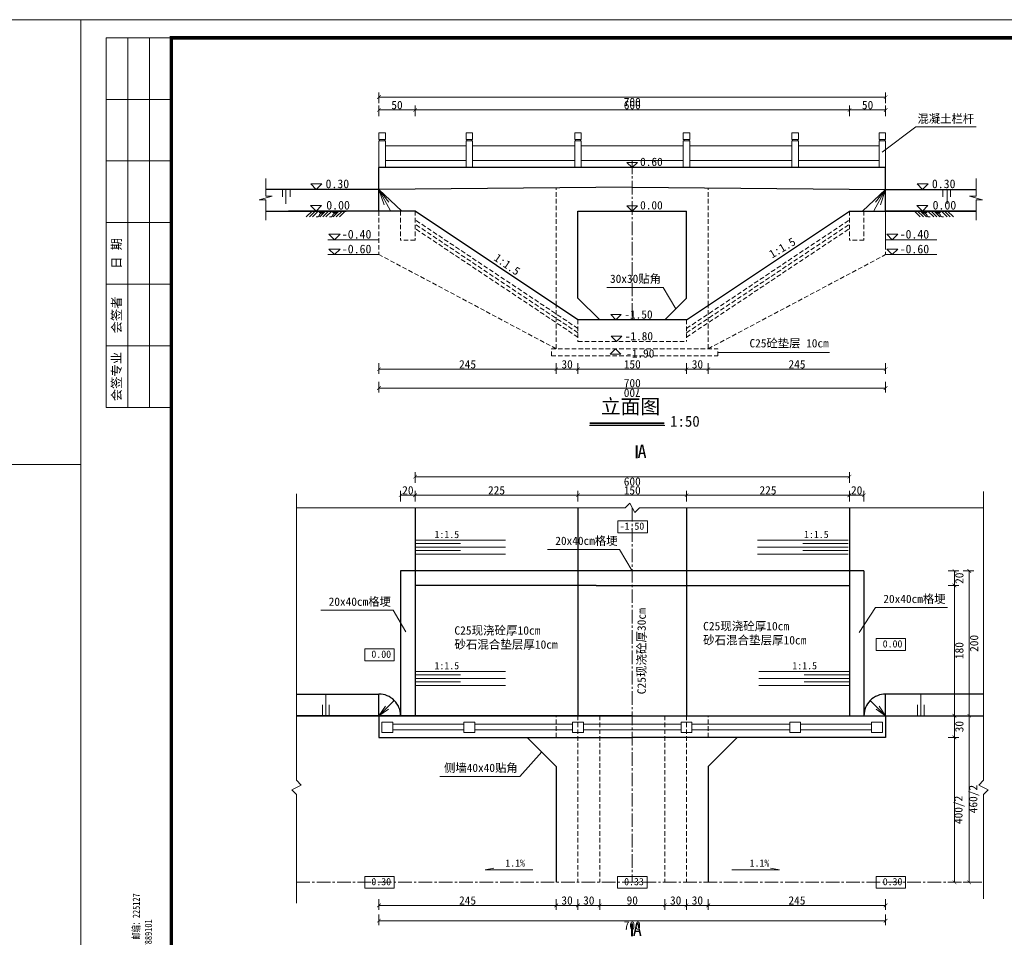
# Model space of a CAD drawing. Extents: x -27255 to 1448651, y 31034 to 8081248.
# Tile 40 of 198: x 583818 to 584090, y 3857818 to 3858072. Entities that reach past the tile are written whole.
import ezdxf

# ---------------------------------------------------------------- set-up
doc = ezdxf.new("R2010")
doc.units = 0
doc.linetypes.add('CENTER2', pattern=[1.125, 0.75, -0.125, 0.125, -0.125])
doc.linetypes.add('HIDDEN', pattern=[0.375, 0.25, -0.125])
doc.layers.get('0').update_dxf_attribs({"linetype": 'CONTINUOUS'})
for name, color, linetype, lineweight in [('0.09折线', 6, 'CONTINUOUS', 9), ('0.09标注线', 3, 'CONTINUOUS', 9), ('0.13填充', 8, 'CONTINUOUS', 9), ('0.13文字', 3, 'CONTINUOUS', 13), ('0.15红线', 1, 'CONTINUOUS', 15), ('中心线', 1, 'CENTER2', 20), ('中粗线', 7, 'CONTINUOUS', 25), ('图框', 7, 'CONTINUOUS', 20), ('文字', 7, 'CONTINUOUS', 15), ('细实线', 3, 'CONTINUOUS', 20), ('虚线', 251, 'HIDDEN', 15), ('配筋1', 1, 'CONTINUOUS', 50)]:
    doc.layers.add(name, color=color, linetype=linetype, lineweight=lineweight)
doc.styles.add('-仿宋_GB2312', font='FangSong_GB2312.ttf')
doc.styles.add('仿宋', font='FangSong_GB2312.ttf', dxfattribs={"width": 0.7})
doc.styles.add('宋体', font='FangSong_GB2312.ttf')
doc.dimstyles.new('zzzz STANDARD', dxfattribs={"dimtxt": 2.3, "dimasz": 1, "dimexe": 1.25, "dimexo": 1.5, "dimgap": 0.2, "dimtad": 1, "dimdec": 0, "dimlfac": 10, "dimzin": 0, "dimdsep": 46, "dimtxsty": '-仿宋_GB2312', "dimblk": 'ARCHTICK', "dimcen": 0.09, "dimadec": 0, "dimazin": 0, "dimtfac": 1, "dimtdec": 0, "dimtix": 1, "dimtmove": 2, "dimatfit": 3, "dimfxl": 1.7, "dimfxlon": 1, "dimtolj": 1, "dimtzin": 0, "dimlwd": 9, "dimlwe": 9, "dimarcsym": 0})

# ---------------------------------------------------------------- blocks, each defined once
blk = doc.blocks.new('d4trtg')
at = {"lineweight": 0}
for p, q in [((653868.4, 3899605.3), (653868.4, 3902577.3)), ((653868.4, 3902577.3), (658071.2, 3902577.3))]:
    blk.add_line(p, q, dxfattribs=at)
for p, q in [((654118.6, 3902527.3), (653938.4, 3902527.3)), ((653938.4, 3902527.3), (653938.4, 3901506.6)), ((653998.5, 3902527.3), (653998.5, 3901506.6)), ((654058.5, 3902527.3), (654058.5, 3901506.6)), ((654118.6, 3902357.2), (653938.4, 3902357.2)), ((654118.6, 3902187.1), (653938.4, 3902187.1)), ((654118.6, 3902017), (653938.4, 3902017)), ((654118.6, 3901846.8), (653938.4, 3901846.8)), ((654118.6, 3901676.7), (653938.4, 3901676.7)), ((654118.6, 3901506.6), (653938.4, 3901506.6))]:
    blk.add_line(p, q)
at = {"lineweight": 0, "const_width": 10}
blk.add_lwpolyline([(654118.6, 3902527.3), (658021.2, 3902527.3), (658021.2, 3899655.4), (654118.6, 3899655.4)], close=True, dxfattribs=at)
at = {"rotation": 90}
for s, insert, char_height, attachment_point, style in [('日 期', (653968.5, 3901931.9), 25.02, 5, '宋体'), ('会签者', (653968.5, 3901761.8), 25.02, 5, '宋体'), ('会签专业', (653968.5, 3901591.7), 25.02, 5, '宋体'), ('江苏省水利勘测设计研究院有限公司\\P地址：扬州市吉安路209号吉安大厦1号楼  邮编：225127\\P电话：0514-87860116  传真：0514-87889101\\P声明：未经授权，不得翻印、传播或它用。', (654101.5, 3899654.5), 20.014, 7, '仿宋')]:
    blk.add_mtext(s, dxfattribs=dict(at, insert=insert, char_height=char_height, attachment_point=attachment_point, style=style))
blk = doc.blocks.new('_ARCHTICK')
at = {"color": 0, "linetype": 'ByBlock', "const_width": 0.15}
blk.add_lwpolyline([(-0.5, -0.5), (0.5, 0.5)], dxfattribs=at)

msp = doc.modelspace()

# ---------------------------------------------------------------- hatches: boundary and pattern name
at = {"layer": '0.13填充'}
h = msp.add_hatch(color=7, dxfattribs=at)
edge = h.paths.add_edge_path()
edge.add_ellipse((583901.40631, 3858019.07675), major_axis=(0, -0.87682), ratio=0.964264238, start_angle=280.8772955, end_angle=439.1227045)
edge.add_line((583902.2366, 3858018.91129), (583900.57601, 3858018.91129))
h = msp.add_hatch(color=7, dxfattribs=at)
edge = h.paths.add_edge_path()
edge.add_ellipse((583905.12527, 3858019.07675), major_axis=(0, -0.87682), ratio=0.964264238, start_angle=280.8772955, end_angle=439.1227045)
edge.add_line((583905.95556, 3858018.91129), (583904.29497, 3858018.91129))
h = msp.add_hatch(color=7, dxfattribs=at)
edge = h.paths.add_edge_path()
edge.add_ellipse((584068.1797, 3858019.07675), major_axis=(0, -0.87682), ratio=0.964264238, start_angle=-79.1227045, end_angle=79.1227045, ccw=False)
edge.add_line((584067.34941, 3858018.91129), (584069.01, 3858018.91129))
h = msp.add_hatch(color=7, dxfattribs=at)
edge = h.paths.add_edge_path()
edge.add_ellipse((584071.89866, 3858019.07675), major_axis=(0, -0.87682), ratio=0.964264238, start_angle=-79.1227045, end_angle=79.1227045, ccw=False)
edge.add_line((584071.06837, 3858018.91129), (584072.72896, 3858018.91129))

# ---------------------------------------------------------------- linework, layer by layer
at = {"layer": '0.09折线', "color": 7}
for p, q in [((583917.33216, 3858038.71025), (583917.33216, 3858040.51025)), ((583917.33216, 3858038.71025), (583917.33216, 3858040.51025)), ((583917.33216, 3858038.71025), (583917.33216, 3858040.51025)), ((583917.33216, 3858038.71025), (583917.33216, 3858040.51025)), ((583919.13216, 3858040.51025), (583917.33216, 3858040.51025)), ((583917.33216, 3858038.71025), (583917.33216, 3858040.51025)), ((583919.13216, 3858040.51025), (583917.33216, 3858040.51025)), ((583917.33216, 3858038.71025), (583917.33216, 3858040.51025)), ((583919.13216, 3858040.51025), (583917.33216, 3858040.51025)), ((583919.13216, 3858038.71025), (583917.33216, 3858038.71025)), ((583919.13216, 3858038.71025), (583917.33216, 3858038.71025)), ((583919.13216, 3858038.71025), (583917.33216, 3858038.71025)), ((583917.53216, 3858038.31025), (583917.53216, 3858038.71025)), ((583917.53216, 3858038.31025), (583917.53216, 3858038.71025)), ((583917.53216, 3858038.31025), (583917.53216, 3858038.71025)), ((583918.93216, 3858038.31025), (583918.93216, 3858038.71025)), ((583918.93216, 3858038.31025), (583918.93216, 3858038.71025)), ((583918.93216, 3858038.31025), (583918.93216, 3858038.71025)), ((583919.13216, 3858038.71025), (583919.13216, 3858040.51025)), ((583919.13216, 3858038.71025), (583919.13216, 3858040.51025)), ((583919.13216, 3858038.71025), (583919.13216, 3858040.51025)), ((583941.43216, 3858038.71025), (583941.43216, 3858040.51025)), ((583941.43216, 3858038.71025), (583941.43216, 3858040.51025)), ((583941.43216, 3858038.71025), (583941.43216, 3858040.51025)), ((583941.43216, 3858038.71025), (583941.43216, 3858040.51025)), ((583943.23216, 3858040.51025), (583941.43216, 3858040.51025)), ((583941.43216, 3858038.71025), (583941.43216, 3858040.51025)), ((583943.23216, 3858040.51025), (583941.43216, 3858040.51025)), ((583941.43216, 3858038.71025), (583941.43216, 3858040.51025)), ((583943.23216, 3858040.51025), (583941.43216, 3858040.51025)), ((583943.23216, 3858038.71025), (583941.43216, 3858038.71025)), ((583943.23216, 3858038.71025), (583941.43216, 3858038.71025)), ((583943.23216, 3858038.71025), (583941.43216, 3858038.71025)), ((583941.63216, 3858038.31025), (583941.63216, 3858038.71025)), ((583941.63216, 3858038.31025), (583941.63216, 3858038.71025)), ((583941.63216, 3858038.31025), (583941.63216, 3858038.71025)), ((583943.03216, 3858038.31025), (583943.03216, 3858038.71025)), ((583943.03216, 3858038.31025), (583943.03216, 3858038.71025)), ((583943.03216, 3858038.31025), (583943.03216, 3858038.71025)), ((583943.23216, 3858038.71025), (583943.23216, 3858040.51025)), ((583943.23216, 3858038.71025), (583943.23216, 3858040.51025)), ((583943.23216, 3858038.71025), (583943.23216, 3858040.51025)), ((583971.43216, 3858038.71025), (583971.43216, 3858040.51025)), ((583971.43216, 3858038.71025), (583971.43216, 3858040.51025)), ((583971.43216, 3858038.71025), (583971.43216, 3858040.51025)), ((583971.43216, 3858038.71025), (583971.43216, 3858040.51025)), ((583973.23216, 3858040.51025), (583971.43216, 3858040.51025)), ((583971.43216, 3858038.71025), (583971.43216, 3858040.51025)), ((583973.23216, 3858040.51025), (583971.43216, 3858040.51025)), ((583971.43216, 3858038.71025), (583971.43216, 3858040.51025)), ((583973.23216, 3858040.51025), (583971.43216, 3858040.51025)), ((583973.23216, 3858038.71025), (583971.43216, 3858038.71025)), ((583973.23216, 3858038.71025), (583971.43216, 3858038.71025)), ((583973.23216, 3858038.71025), (583971.43216, 3858038.71025)), ((583971.63216, 3858038.31025), (583971.63216, 3858038.71025)), ((583971.63216, 3858038.31025), (583971.63216, 3858038.71025)), ((583971.63216, 3858038.31025), (583971.63216, 3858038.71025)), ((583973.03216, 3858038.31025), (583973.03216, 3858038.71025)), ((583973.03216, 3858038.31025), (583973.03216, 3858038.71025)), ((583973.03216, 3858038.31025), (583973.03216, 3858038.71025)), ((583973.23216, 3858038.71025), (583973.23216, 3858040.51025)), ((583973.23216, 3858038.71025), (583973.23216, 3858040.51025)), ((583973.23216, 3858038.71025), (583973.23216, 3858040.51025)), ((584001.43216, 3858038.71025), (584001.43216, 3858040.51025)), ((584001.43216, 3858038.71025), (584001.43216, 3858040.51025)), ((584001.43216, 3858038.71025), (584001.43216, 3858040.51025)), ((584001.43216, 3858038.71025), (584001.43216, 3858040.51025)), ((584003.23216, 3858040.51025), (584001.43216, 3858040.51025)), ((584001.43216, 3858038.71025), (584001.43216, 3858040.51025)), ((584003.23216, 3858040.51025), (584001.43216, 3858040.51025)), ((584001.43216, 3858038.71025), (584001.43216, 3858040.51025)), ((584003.23216, 3858040.51025), (584001.43216, 3858040.51025)), ((584003.23216, 3858038.71025), (584001.43216, 3858038.71025)), ((584003.23216, 3858038.71025), (584001.43216, 3858038.71025)), ((584003.23216, 3858038.71025), (584001.43216, 3858038.71025)), ((584001.63216, 3858038.31025), (584001.63216, 3858038.71025)), ((584001.63216, 3858038.31025), (584001.63216, 3858038.71025)), ((584001.63216, 3858038.31025), (584001.63216, 3858038.71025)), ((584003.03216, 3858038.31025), (584003.03216, 3858038.71025)), ((584003.03216, 3858038.31025), (584003.03216, 3858038.71025)), ((584003.03216, 3858038.31025), (584003.03216, 3858038.71025)), ((584003.23216, 3858038.71025), (584003.23216, 3858040.51025)), ((584003.23216, 3858038.71025), (584003.23216, 3858040.51025)), ((584003.23216, 3858038.71025), (584003.23216, 3858040.51025)), ((584031.43216, 3858038.71025), (584031.43216, 3858040.51025)), ((584031.43216, 3858038.71025), (584031.43216, 3858040.51025)), ((584031.43216, 3858038.71025), (584031.43216, 3858040.51025)), ((584031.43216, 3858038.71025), (584031.43216, 3858040.51025)), ((584033.23216, 3858040.51025), (584031.43216, 3858040.51025)), ((584031.43216, 3858038.71025), (584031.43216, 3858040.51025)), ((584033.23216, 3858040.51025), (584031.43216, 3858040.51025)), ((584031.43216, 3858038.71025), (584031.43216, 3858040.51025)), ((584033.23216, 3858040.51025), (584031.43216, 3858040.51025)), ((584033.23216, 3858038.71025), (584031.43216, 3858038.71025)), ((584033.23216, 3858038.71025), (584031.43216, 3858038.71025)), ((584033.23216, 3858038.71025), (584031.43216, 3858038.71025)), ((584031.63216, 3858038.31025), (584031.63216, 3858038.71025)), ((584031.63216, 3858038.31025), (584031.63216, 3858038.71025)), ((584031.63216, 3858038.31025), (584031.63216, 3858038.71025)), ((584033.03216, 3858038.31025), (584033.03216, 3858038.71025)), ((584033.03216, 3858038.31025), (584033.03216, 3858038.71025)), ((584033.03216, 3858038.31025), (584033.03216, 3858038.71025)), ((584033.23216, 3858038.71025), (584033.23216, 3858040.51025)), ((584033.23216, 3858038.71025), (584033.23216, 3858040.51025)), ((584033.23216, 3858038.71025), (584033.23216, 3858040.51025)), ((584055.53216, 3858038.71025), (584055.53216, 3858040.51025)), ((584055.53216, 3858038.71025), (584055.53216, 3858040.51025)), ((584055.53216, 3858038.71025), (584055.53216, 3858040.51025)), ((584055.53216, 3858038.71025), (584055.53216, 3858040.51025)), ((584057.33216, 3858040.51025), (584055.53216, 3858040.51025)), ((584055.53216, 3858038.71025), (584055.53216, 3858040.51025)), ((584057.33216, 3858040.51025), (584055.53216, 3858040.51025)), ((584055.53216, 3858038.71025), (584055.53216, 3858040.51025)), ((584057.33216, 3858040.51025), (584055.53216, 3858040.51025)), ((584057.33216, 3858038.71025), (584055.53216, 3858038.71025)), ((584057.33216, 3858038.71025), (584055.53216, 3858038.71025)), ((584057.33216, 3858038.71025), (584055.53216, 3858038.71025)), ((584055.73216, 3858038.31025), (584055.73216, 3858038.71025)), ((584055.73216, 3858038.31025), (584055.73216, 3858038.71025)), ((584055.73216, 3858038.31025), (584055.73216, 3858038.71025)), ((584057.13216, 3858038.31025), (584057.13216, 3858038.71025)), ((584057.13216, 3858038.31025), (584057.13216, 3858038.71025)), ((584057.13216, 3858038.31025), (584057.13216, 3858038.71025)), ((584057.33216, 3858038.71025), (584057.33216, 3858040.51025)), ((584057.33216, 3858038.71025), (584057.33216, 3858040.51025)), ((584057.33216, 3858038.71025), (584057.33216, 3858040.51025)), ((583917.33216, 3858038.31025), (583917.33216, 3858030.92802)), ((583917.33216, 3858038.31025), (583917.33216, 3858030.92802)), ((583917.33216, 3858038.31025), (583917.33216, 3858030.92802)), ((583917.33216, 3858030.92802), (583917.33216, 3858038.31025)), ((583919.13216, 3858038.31025), (583917.33216, 3858038.31025)), ((583917.33216, 3858030.92802), (583917.33216, 3858038.31025)), ((583919.13216, 3858038.31025), (583917.33216, 3858038.31025)), ((583917.33216, 3858030.92802), (583917.33216, 3858038.31025)), ((583919.13216, 3858038.31025), (583917.33216, 3858038.31025)), ((583919.13216, 3858038.31025), (583919.13216, 3858030.92802)), ((583919.13216, 3858038.31025), (583919.13216, 3858030.92802)), ((583919.13216, 3858038.31025), (583919.13216, 3858030.92802)), ((583941.43216, 3858036.92802), (583919.13216, 3858036.92802)), ((583941.43216, 3858038.31025), (583941.43216, 3858030.92802)), ((583941.43216, 3858038.31025), (583941.43216, 3858030.92802)), ((583941.43216, 3858038.31025), (583941.43216, 3858030.92802)), ((583941.43216, 3858030.92802), (583941.43216, 3858038.31025)), ((583943.23216, 3858038.31025), (583941.43216, 3858038.31025)), ((583941.43216, 3858030.92802), (583941.43216, 3858038.31025)), ((583943.23216, 3858038.31025), (583941.43216, 3858038.31025)), ((583941.43216, 3858030.92802), (583941.43216, 3858038.31025)), ((583943.23216, 3858038.31025), (583941.43216, 3858038.31025)), ((583943.23216, 3858038.31025), (583943.23216, 3858030.92802)), ((583943.23216, 3858038.31025), (583943.23216, 3858030.92802)), ((583943.23216, 3858038.31025), (583943.23216, 3858030.92802)), ((583971.43216, 3858036.92802), (583943.23216, 3858036.92802)), ((583971.43216, 3858038.31025), (583971.43216, 3858030.92802)), ((583971.43216, 3858038.31025), (583971.43216, 3858030.92802)), ((583971.43216, 3858038.31025), (583971.43216, 3858030.92802)), ((583971.43216, 3858030.92802), (583971.43216, 3858038.31025)), ((583973.23216, 3858038.31025), (583971.43216, 3858038.31025)), ((583971.43216, 3858030.92802), (583971.43216, 3858038.31025)), ((583973.23216, 3858038.31025), (583971.43216, 3858038.31025)), ((583971.43216, 3858030.92802), (583971.43216, 3858038.31025)), ((583973.23216, 3858038.31025), (583971.43216, 3858038.31025)), ((583973.23216, 3858038.31025), (583973.23216, 3858030.92802)), ((583973.23216, 3858038.31025), (583973.23216, 3858030.92802)), ((583973.23216, 3858038.31025), (583973.23216, 3858030.92802)), ((584001.43216, 3858036.92802), (583973.23216, 3858036.92802)), ((584001.43216, 3858038.31025), (584001.43216, 3858030.92802)), ((584001.43216, 3858038.31025), (584001.43216, 3858030.92802)), ((584001.43216, 3858038.31025), (584001.43216, 3858030.92802)), ((584001.43216, 3858030.92802), (584001.43216, 3858038.31025)), ((584003.23216, 3858038.31025), (584001.43216, 3858038.31025)), ((584001.43216, 3858030.92802), (584001.43216, 3858038.31025)), ((584003.23216, 3858038.31025), (584001.43216, 3858038.31025)), ((584001.43216, 3858030.92802), (584001.43216, 3858038.31025)), ((584003.23216, 3858038.31025), (584001.43216, 3858038.31025)), ((584003.23216, 3858038.31025), (584003.23216, 3858030.92802)), ((584003.23216, 3858038.31025), (584003.23216, 3858030.92802)), ((584003.23216, 3858038.31025), (584003.23216, 3858030.92802)), ((584031.43216, 3858036.92802), (584003.23216, 3858036.92802)), ((584031.43216, 3858038.31025), (584031.43216, 3858030.92802)), ((584031.43216, 3858038.31025), (584031.43216, 3858030.92802)), ((584031.43216, 3858038.31025), (584031.43216, 3858030.92802)), ((584031.43216, 3858030.92802), (584031.43216, 3858038.31025)), ((584033.23216, 3858038.31025), (584031.43216, 3858038.31025)), ((584031.43216, 3858030.92802), (584031.43216, 3858038.31025)), ((584033.23216, 3858038.31025), (584031.43216, 3858038.31025)), ((584031.43216, 3858030.92802), (584031.43216, 3858038.31025)), ((584033.23216, 3858038.31025), (584031.43216, 3858038.31025)), ((584033.23216, 3858038.31025), (584033.23216, 3858030.92802)), ((584033.23216, 3858038.31025), (584033.23216, 3858030.92802)), ((584033.23216, 3858038.31025), (584033.23216, 3858030.92802)), ((584055.53216, 3858036.92802), (584033.23216, 3858036.92802)), ((584055.53216, 3858038.31025), (584055.53216, 3858030.92802)), ((584055.53216, 3858038.31025), (584055.53216, 3858030.92802)), ((584055.53216, 3858038.31025), (584055.53216, 3858030.92802)), ((584055.53216, 3858030.92802), (584055.53216, 3858038.31025)), ((584057.33216, 3858038.31025), (584055.53216, 3858038.31025)), ((584055.53216, 3858030.92802), (584055.53216, 3858038.31025)), ((584057.33216, 3858038.31025), (584055.53216, 3858038.31025)), ((584055.53216, 3858030.92802), (584055.53216, 3858038.31025)), ((584057.33216, 3858038.31025), (584055.53216, 3858038.31025)), ((584057.33216, 3858038.31025), (584057.33216, 3858030.92802)), ((584057.33216, 3858038.31025), (584057.33216, 3858030.92802)), ((584057.33216, 3858038.31025), (584057.33216, 3858030.92802)), ((583941.43216, 3858032.92802), (583919.13216, 3858032.92802)), ((583971.43216, 3858032.92802), (583943.23216, 3858032.92802)), ((584001.43216, 3858032.92802), (583973.23216, 3858032.92802)), ((584031.43216, 3858032.92802), (584003.23216, 3858032.92802)), ((584055.53216, 3858032.92802), (584033.23216, 3858032.92802))]:
    msp.add_line(p, q, dxfattribs=at)
at = {"layer": '0.09标注线', "color": 7}
for p, q in [((584065.63776, 3858042.22852), (584056.37916, 3858035.22635)), ((584082.34676, 3858042.22852), (584065.63776, 3858042.22852)), ((583985.86272, 3858032.39746), (583987.33216, 3858030.92802)), ((583985.86272, 3858032.39746), (583988.8016, 3858032.39746)), ((583987.33216, 3858030.92802), (583988.8016, 3858032.39746)), ((583898.4963, 3858026.45107), (583900.03609, 3858024.91129)), ((583901.57588, 3858026.45107), (583898.4963, 3858026.45107)), ((583900.03609, 3858024.91129), (583901.57588, 3858026.45107)), ((584066.00459, 3858026.45107), (584067.54438, 3858024.91129)), ((584069.08416, 3858026.45107), (584066.00459, 3858026.45107)), ((584067.54438, 3858024.91129), (584069.08416, 3858026.45107)), ((583898.42682, 3858020.45107), (583899.96661, 3858018.91129)), ((583901.50639, 3858020.45107), (583898.42682, 3858020.45107)), ((583899.96661, 3858018.91129), (583901.50639, 3858020.45107)), ((583985.8679, 3858020.39725), (583987.33734, 3858018.92781)), ((583985.8679, 3858020.39725), (583988.80678, 3858020.39725)), ((583987.33734, 3858018.92781), (583988.80678, 3858020.39725)), ((584065.93511, 3858020.45107), (584067.4749, 3858018.91129)), ((584069.01468, 3858020.45107), (584065.93511, 3858020.45107)), ((584067.4749, 3858018.91129), (584069.01468, 3858020.45107)), ((583905.07131, 3858010.98635), (583903.53152, 3858012.52613)), ((583903.53152, 3858012.52613), (583906.6111, 3858012.52613)), ((583906.6111, 3858012.52613), (583905.07131, 3858010.98635)), ((584059.17037, 3858010.98635), (584057.63058, 3858012.52613)), ((584057.63058, 3858012.52613), (584060.71016, 3858012.52613)), ((584060.71016, 3858012.52613), (584059.17037, 3858010.98635)), ((583917.33505, 3858010.98635), (583903.2322, 3858010.98635)), ((584071.43411, 3858010.98635), (584057.33126, 3858010.98635)), ((583917.33653, 3858006.91129), (583903.23368, 3858006.91129)), ((583905.07279, 3858006.91129), (583903.533, 3858008.45107)), ((583903.533, 3858008.45107), (583906.61258, 3858008.45107)), ((583906.61258, 3858008.45107), (583905.07279, 3858006.91129)), ((584071.43411, 3858006.91129), (584057.33126, 3858006.91129)), ((584059.17037, 3858006.91129), (584057.63058, 3858008.45107)), ((584057.63058, 3858008.45107), (584060.71016, 3858008.45107)), ((584060.71016, 3858008.45107), (584059.17037, 3858006.91129)), ((583980.34871, 3857997.84932), (583995.83902, 3857997.84932)), ((583999.33351, 3857991.9143), (583995.83902, 3857997.84932)), ((583981.3661, 3857990.38073), (583982.83554, 3857988.91129)), ((583981.3661, 3857990.38073), (583984.30498, 3857990.38073)), ((583982.83554, 3857988.91129), (583984.30498, 3857990.38073)), ((583996.93838, 3857988.91129), (583982.83554, 3857988.91129)), ((583981.47505, 3857984.38073), (583982.94449, 3857982.91129)), ((583981.47505, 3857984.38073), (583984.41393, 3857984.38073)), ((583982.94449, 3857982.91129), (583984.41393, 3857984.38073)), ((583981.20485, 3857979.38655), (583982.67429, 3857980.85599)), ((583981.20485, 3857979.38655), (583984.14373, 3857979.38655)), ((583982.67429, 3857980.85599), (583984.14373, 3857979.38655)), ((584010.97662, 3857979.91129), (584041.84611, 3857979.91129)), ((583991.51635, 3857933.34855), (583983.38198, 3857933.34855)), ((583983.38198, 3857933.34855), (583983.38198, 3857930.06732)), ((583991.51635, 3857930.06732), (583991.51635, 3857933.34855)), ((583983.38198, 3857930.06732), (583991.51635, 3857930.06732)), ((583927.33582, 3857927.13601), (583939.83582, 3857927.13601)), ((584046.95514, 3857927.13601), (584034.45514, 3857927.13601)), ((583927.33582, 3857925.20318), (583939.83582, 3857925.20318)), ((583963.91636, 3857925.471), (583983.83678, 3857925.471)), ((583987.33126, 3857919.53599), (583983.83678, 3857925.471)), ((584046.95514, 3857925.20318), (584034.45514, 3857925.20318)), ((583901.31614, 3857908.66421), (583921.23656, 3857908.66421)), ((583924.73104, 3857902.7292), (583921.23656, 3857908.66421)), ((584049.98598, 3857902.50908), (584054.54334, 3857909.43055)), ((584054.54334, 3857909.43055), (584074.46375, 3857909.43055)), ((584062.83375, 3857900.84433), (584054.69939, 3857900.84433)), ((584054.69939, 3857900.84433), (584054.69939, 3857897.56311)), ((584062.83375, 3857897.56311), (584062.83375, 3857900.84433)), ((583921.57734, 3857897.99456), (583913.44298, 3857897.99456)), ((583913.44298, 3857897.99456), (583913.44298, 3857894.71333)), ((583921.57734, 3857894.71333), (583921.57734, 3857897.99456)), ((584054.69939, 3857897.56311), (584062.83375, 3857897.56311)), ((583913.44298, 3857894.71333), (583921.57734, 3857894.71333)), ((583927.33582, 3857890.88478), (583939.83582, 3857890.88478)), ((583927.33582, 3857888.95195), (583939.83582, 3857888.95195)), ((584047.33615, 3857890.88478), (584034.83615, 3857890.88478)), ((584047.33615, 3857888.95195), (584034.83615, 3857888.95195)), ((583962.32522, 3857869.53722), (583956.25555, 3857862.77131)), ((583934.16179, 3857862.77131), (583956.25555, 3857862.77131)), ((583921.57734, 3857835.1766), (583913.44298, 3857835.1766)), ((583913.44298, 3857835.1766), (583913.44298, 3857831.89538)), ((583921.57734, 3857831.89538), (583921.57734, 3857835.1766)), ((583991.40673, 3857835.1766), (583983.27236, 3857835.1766)), ((583983.27236, 3857835.1766), (583983.27236, 3857831.89538)), ((583991.40673, 3857831.89538), (583991.40673, 3857835.1766)), ((584062.83375, 3857835.1766), (584054.69939, 3857835.1766)), ((584054.69939, 3857835.1766), (584054.69939, 3857831.89538)), ((584062.83375, 3857831.89538), (584062.83375, 3857835.1766)), ((583913.44298, 3857831.89538), (583921.57734, 3857831.89538)), ((583983.27236, 3857831.89538), (583991.40673, 3857831.89538)), ((584054.69939, 3857831.89538), (584062.83375, 3857831.89538))]:
    msp.add_line(p, q, dxfattribs=at)
at = {"layer": '0.13填充', "color": 7, "ltscale": 0.005}
msp.add_line((583975.49853, 3857959.72143), (583996.28467, 3857959.72143), dxfattribs=at)
at = {"layer": '0.13填充', "color": 7, "lineweight": 40, "ltscale": 0.005}
msp.add_line((583975.58862, 3857960.32123), (583996.13237, 3857960.32123), dxfattribs=at)
at = {"layer": '0.13文字', "linetype": 'Continuous', "lineweight": 13}
msp.add_line((582175.00285, 3858071.79456), (587865.89025, 3858071.79456), dxfattribs=at)
at = {"layer": '0.13文字', "color": 7, "linetype": 'Continuous', "lineweight": 13}
for p, q in [((583917.33216, 3858024.93214), (583923.68867, 3858018.93213)), ((583917.33216, 3858024.93214), (583920.56129, 3858018.97169)), ((583917.33216, 3858024.93214), (583920.10501, 3858021.41495)), ((583917.33216, 3858024.93214), (583918.76388, 3858020.68838)), ((584057.33036, 3858024.93214), (584050.97385, 3858018.93213)), ((584057.33036, 3858024.93214), (584054.10124, 3858018.97169)), ((584057.33036, 3858024.93214), (584054.55751, 3858021.41495)), ((584057.33036, 3858024.93214), (584055.89864, 3858020.68838)), ((583902.64594, 3857879.536), (583902.64594, 3857885.53599)), ((583917.33619, 3857879.53674), (583921.5787, 3857883.77898)), ((584057.33561, 3857879.53674), (584053.09311, 3857883.77898)), ((584067.02663, 3857879.53637), (584067.02663, 3857885.53637)), ((583901.72996, 3857879.536), (583901.72996, 3857882.53599)), ((583903.56192, 3857879.536), (583903.56192, 3857882.53599)), ((583917.33619, 3857879.53674), (583919.1703, 3857882.15678)), ((583917.33619, 3857879.53674), (583919.95635, 3857881.37069)), ((584057.33561, 3857879.53674), (584054.71546, 3857881.37069)), ((584057.33561, 3857879.53674), (584055.5015, 3857882.15678)), ((584066.11065, 3857879.53637), (584066.11065, 3857882.53637)), ((584067.94261, 3857879.53637), (584067.94261, 3857882.53637))]:
    msp.add_line(p, q, dxfattribs=at)
at = {"layer": '0.13文字', "lineweight": 13}
msp.add_lwpolyline([(583641.06036, 3858071.79456), (583834.96699, 3858071.79456), (583834.96699, 3857948.90581), (583641.06036, 3857948.90581)], close=True, dxfattribs=at)
at = {"layer": '0.15红线', "color": 7}
for p, q in [((583940.83126, 3857877.19721, -0.07503), (583921.16049, 3857877.19721, -0.07503)), ((583940.83126, 3857877.19721, -0.07503), (583921.16049, 3857877.19721, -0.07503)), ((583921.16049, 3857875.69723, -0.07503), (583940.83126, 3857875.69723, -0.07503)), ((583970.83126, 3857877.19721, -0.07503), (583943.83126, 3857877.19721, -0.07503)), ((583970.83126, 3857877.19721, -0.07503), (583943.83126, 3857877.19721, -0.07503)), ((583943.83126, 3857875.69723, -0.07503), (583970.83126, 3857875.69723, -0.07503)), ((584000.83126, 3857877.19721, -0.07503), (583973.83126, 3857877.19721, -0.07503)), ((583973.83126, 3857875.69723, -0.07503), (584000.83126, 3857875.69723, -0.07503)), ((584030.83126, 3857877.19721, -0.07503), (584003.83126, 3857877.19721, -0.07503)), ((584003.83126, 3857875.69723, -0.07503), (584030.83126, 3857875.69723, -0.07503)), ((584053.41884, 3857877.19721, -0.07503), (584033.83126, 3857877.19721, -0.07503)), ((584033.83126, 3857875.69723, -0.07503), (584053.41884, 3857875.69723, -0.07503))]:
    msp.add_line(p, q, dxfattribs=at)
for points in [[(583921.16049, 3857874.90901), (583921.16049, 3857877.74862), (583918.16049, 3857877.74862), (583918.16049, 3857874.90901)], [(583943.83126, 3857874.90901), (583943.83126, 3857877.74862), (583940.83126, 3857877.74862), (583940.83126, 3857874.90901)], [(583973.83126, 3857874.90901), (583973.83126, 3857877.74862), (583970.83126, 3857877.74862), (583970.83126, 3857874.90901)], [(584003.83126, 3857874.90901), (584003.83126, 3857877.74862), (584000.83126, 3857877.74862), (584000.83126, 3857874.90901)], [(584033.83126, 3857874.90901), (584033.83126, 3857877.74862), (584030.83126, 3857877.74862), (584030.83126, 3857874.90901)], [(584056.41884, 3857874.90901), (584056.41884, 3857877.74862), (584053.41884, 3857877.74862), (584053.41884, 3857874.90901)]]:
    msp.add_lwpolyline(points, close=True, dxfattribs=at)
at = {"layer": '中心线', "color": 7, "lineweight": 15, "ltscale": 5}
for p, q in [((583987.33126, 3858032.91129), (583987.33126, 3857988.91129)), ((583987.33126, 3857936.94158), (583987.33126, 3857833.53599)), ((583894.54307, 3857833.53599), (584084.40808, 3857833.53599))]:
    msp.add_line(p, q, dxfattribs=at)
at = {"layer": '中粗线', "color": 7, "lineweight": 30}
for p, q in [((583972.33049, 3857994.91129), (583972.33653, 3858018.92173)), ((583972.33216, 3858018.92781), (584002.33216, 3858018.92781)), ((584002.33653, 3857994.91732), (584002.33653, 3858018.92173)), ((583972.33049, 3857994.91129), (583978.33049, 3857988.91129)), ((584002.33653, 3857994.91732), (583996.33049, 3857988.91129)), ((583927.33582, 3857936.96429), (583927.33582, 3857879.53599)), ((583972.33126, 3857936.96429), (583972.33126, 3857879.53599)), ((584002.32522, 3857936.96429), (584002.32522, 3857879.53599)), ((584047.33615, 3857936.96429), (584047.33615, 3857879.53814)), ((583923.33582, 3857919.53599), (583923.33582, 3857879.53599)), ((584051.33615, 3857919.53599), (583923.33582, 3857919.53599)), ((584051.33615, 3857919.53599), (584051.33615, 3857879.53599)), ((583977.33126, 3857915.53599), (583927.33582, 3857915.53599)), ((583977.33126, 3857915.53599), (584047.33615, 3857915.53599)), ((583894.54304, 3857885.53599), (583917.33619, 3857885.53637)), ((583917.33619, 3857879.53637), (583917.33619, 3857885.53637)), ((584084.40808, 3857885.53637), (584057.33561, 3857885.53637)), ((584057.33561, 3857879.53637), (584057.33561, 3857885.53637)), ((583987.33126, 3857879.53637), (583894.54307, 3857879.53637)), ((583894.54307, 3857879.53599), (584084.40808, 3857879.53599)), ((583917.33126, 3857879.53599), (583917.33126, 3857873.53722)), ((584057.33126, 3857879.53599), (584057.33126, 3857873.53722)), ((583917.33126, 3857873.53722), (583987.36158, 3857873.53722)), ((583958.32522, 3857873.53722), (583966.32522, 3857865.53722)), ((584057.33126, 3857873.53722), (583987.36158, 3857873.53722)), ((584016.32522, 3857873.53722), (584008.32522, 3857865.53722)), ((583966.32522, 3857865.53722), (583966.32522, 3857833.53599)), ((584008.32522, 3857865.53722), (584008.32522, 3857833.53599))]:
    msp.add_line(p, q, dxfattribs=at)
for centre, start, end in [((583917.33619, 3857879.53674), 359.9964052, 90), ((584057.33561, 3857879.53674), 90, 180.0035948)]:
    msp.add_arc(centre, 5.99962, start, end, dxfattribs=at)
at = {"layer": '细实线', "color": 7, "lineweight": 30}
for p, q in [((583917.33216, 3858018.93213), (583917.33216, 3858030.92802)), ((584057.33216, 3858030.92802), (583917.33216, 3858030.92802)), ((584057.33126, 3858018.91129), (584057.33216, 3858030.92802)), ((583917.33216, 3858024.93214), (583886.08085, 3858024.93214)), ((583987.33216, 3858025.53213), (583917.33216, 3858024.93214)), ((583987.33036, 3858025.53213), (584057.33036, 3858024.93214)), ((584057.33036, 3858024.93214), (584082.32112, 3858024.93214)), ((583886.08085, 3858018.91129), (583908.33126, 3858018.91129)), ((583927.33126, 3858018.91129), (583892.33126, 3858018.91129)), ((583972.33126, 3857988.91129), (583927.33126, 3858018.91129)), ((584002.33126, 3857988.91129), (584047.33126, 3858018.91129)), ((584047.33126, 3858018.91129), (584082.33126, 3858018.91129)), ((584082.32112, 3858018.91129), (584057.33126, 3858018.91129)), ((584002.33126, 3857988.91129), (583972.33126, 3857988.91129))]:
    msp.add_line(p, q, dxfattribs=at)
at = {"layer": '细实线', "color": 7, "lineweight": 13}
for p, q in [((583886.08085, 3858027.94963), (583886.08085, 3858023.04513)), ((584082.32112, 3858027.94963), (584082.32112, 3858023.04513)), ((583890.69896, 3858024.91129), (583890.69896, 3858022.91129)), ((583891.66349, 3858024.91129), (583891.66349, 3858020.91129)), ((583892.86231, 3858024.91129), (583892.86231, 3858022.91129)), ((584073.12975, 3858024.91129), (584073.12975, 3858022.91129)), ((584074.32857, 3858024.91129), (584074.32857, 3858020.91129)), ((584075.29311, 3858024.91129), (584075.29311, 3858022.91129)), ((583884.27391, 3858022.02977), (583887.88778, 3858023.04513)), ((583887.88778, 3858023.04513), (583886.08085, 3858023.04513)), ((584080.51419, 3858023.04513), (584082.32112, 3858023.04513)), ((584084.12806, 3858022.02977), (584080.51419, 3858023.04513)), ((583886.08085, 3858022.02977), (583884.27391, 3858022.02977)), ((583886.08085, 3858022.02977), (583886.08085, 3858016.46885)), ((584082.32112, 3858022.02977), (584082.32112, 3858016.46885)), ((584082.32112, 3858022.02977), (584084.12806, 3858022.02977)), ((583949.11768, 3857837.40074), (583946.64584, 3857836.97406)), ((584025.54484, 3857837.40074), (584028.01669, 3857836.97406)), ((583946.64584, 3857836.97406), (583959.85855, 3857836.97406)), ((584028.01669, 3857836.97406), (584014.80397, 3857836.97406))]:
    msp.add_line(p, q, dxfattribs=at)
at = {"layer": '细实线', "color": 7, "ltscale": 5}
for p, q in [((583898.87165, 3858018.91129), (583897.26807, 3858017.3077)), ((583899.72018, 3858018.91129), (583898.1166, 3858017.3077)), ((583900.56871, 3858018.91129), (583898.96513, 3858017.3077)), ((583902.59061, 3858018.91129), (583900.98703, 3858017.3077)), ((583903.43914, 3858018.91129), (583901.83556, 3858017.3077)), ((583904.28767, 3858018.91129), (583902.68409, 3858017.3077)), ((583906.30958, 3858018.91129), (583904.70599, 3858017.3077)), ((583907.1581, 3858018.91129), (583905.55452, 3858017.3077)), ((583908.00663, 3858018.91129), (583906.40305, 3858017.3077)), ((584065.29834, 3858018.91129), (584066.90192, 3858017.3077)), ((584066.14687, 3858018.91129), (584067.75045, 3858017.3077)), ((584066.99539, 3858018.91129), (584068.59897, 3858017.3077)), ((584069.0173, 3858018.91129), (584070.62088, 3858017.3077)), ((584069.86583, 3858018.91129), (584071.46941, 3858017.3077)), ((584070.71436, 3858018.91129), (584072.31794, 3858017.3077)), ((584072.73626, 3858018.91129), (584074.33984, 3858017.3077)), ((584073.58479, 3858018.91129), (584075.18837, 3858017.3077)), ((584074.43332, 3858018.91129), (584076.0369, 3858017.3077))]:
    msp.add_line(p, q, dxfattribs=at)
at = {"layer": '细实线', "color": 7, "lineweight": 15}
for p, q in [((583894.54307, 3857861.70362), (583894.54307, 3857940.81166)), ((584084.40808, 3857861.70362), (584084.40808, 3857941.47258)), ((583985.40144, 3857936.96429), (583986.6568, 3857938.22569)), ((583986.6568, 3857938.22569), (583988.00572, 3857935.65747)), ((583985.35624, 3857936.96429), (583894.54307, 3857936.96429)), ((583988.00572, 3857935.65747), (583989.30628, 3857936.96429)), ((583989.30628, 3857936.96429), (584084.40808, 3857936.96429)), ((583927.33582, 3857928.0365), (583952.33582, 3857928.0365)), ((584046.95514, 3857928.0365), (584021.95514, 3857928.0365)), ((583927.33582, 3857926.10367), (583952.33582, 3857926.10367)), ((584046.95514, 3857926.10367), (584021.95514, 3857926.10367)), ((583927.33582, 3857924.17084), (583952.33582, 3857924.17084)), ((584046.95514, 3857924.17084), (584021.95514, 3857924.17084)), ((583927.33582, 3857891.78527), (583952.33582, 3857891.78527)), ((584047.33615, 3857891.78527), (584022.33615, 3857891.78527)), ((583927.33582, 3857889.85244), (583952.33582, 3857889.85244)), ((584047.33615, 3857889.85244), (584022.33615, 3857889.85244)), ((583927.33582, 3857887.91961), (583952.33582, 3857887.91961)), ((584047.33615, 3857887.91961), (584022.33615, 3857887.91961)), ((583895.86125, 3857860.41436), (583894.55443, 3857861.71492)), ((584083.0899, 3857860.41436), (584084.39673, 3857861.71492)), ((583893.29303, 3857859.06544), (583895.86125, 3857860.41436)), ((583894.55443, 3857857.81008), (583893.29303, 3857859.06544)), ((584085.65813, 3857859.06544), (584083.0899, 3857860.41436)), ((584084.39673, 3857857.81008), (584085.65813, 3857859.06544)), ((583894.54307, 3857857.77618), (583894.54307, 3857827.79202)), ((584084.40808, 3857857.77618), (584084.40808, 3857828.93062))]:
    msp.add_line(p, q, dxfattribs=at)
at = {"layer": '细实线', "color": 7, "lineweight": 20, "ltscale": 5}
for points, start_tangent, end_tangent in [([(583901.36962, 3858018.20408), (583901.00988, 3858018.06516), (583900.91738, 3858017.9114), (583900.8713, 3858017.70379), (583900.71221, 3858017.51129), (583900.47405, 3858017.39081), (583899.97081, 3858017.3077)], (-0.999064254, 0.043250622), (-0.999505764, -0.031436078)), ([(583905.08859, 3858018.20408), (583904.72884, 3858018.06516), (583904.63634, 3858017.9114), (583904.59026, 3858017.70379), (583904.43117, 3858017.51129), (583904.19301, 3858017.39081), (583903.68977, 3858017.3077)], (-0.999064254, 0.043250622), (-0.999505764, -0.031436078)), ([(584068.21638, 3858018.20408), (584068.57613, 3858018.06516), (584068.66863, 3858017.9114), (584068.71471, 3858017.70379), (584068.8738, 3858017.51129), (584069.11196, 3858017.39081), (584069.6152, 3858017.3077)], (0.999064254, 0.043250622), (0.999505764, -0.031436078)), ([(584071.93535, 3858018.20408), (584072.29509, 3858018.06516), (584072.38759, 3858017.9114), (584072.43367, 3858017.70379), (584072.59276, 3858017.51129), (584072.83092, 3858017.39081), (584073.33416, 3858017.3077)], (0.999064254, 0.043250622), (0.999505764, -0.031436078))]:
    msp.add_spline(points, degree=3, dxfattribs=dict(at, start_tangent=start_tangent, end_tangent=end_tangent))
at = {"layer": '虚线', "color": 7, "lineweight": 15, "ltscale": 5}
for p, q in [((583966.33653, 3857992.90777), (583966.33653, 3858025.35217)), ((584008.33653, 3857992.9148), (584008.33653, 3858025.35208)), ((583917.33216, 3858018.91129), (583917.33653, 3858006.91129)), ((583923.33656, 3858018.92173), (583923.33656, 3858010.92173)), ((583927.33049, 3858018.92173), (583927.33534, 3858010.92173)), ((584047.34084, 3858018.92461), (584047.34084, 3858010.92461)), ((584051.34084, 3858018.92461), (584051.34084, 3858010.92461)), ((584057.33653, 3858008.91158), (584057.33653, 3858018.91129)), ((583972.33126, 3857986.50758), (583927.33196, 3858016.50712)), ((583972.33126, 3857985.30573), (583927.33269, 3858015.30478)), ((583972.33126, 3857984.10388), (583927.33342, 3858014.10245)), ((584002.33126, 3857986.50758), (584047.33057, 3858016.50712)), ((584002.33126, 3857985.30573), (584047.32984, 3858015.30478)), ((584002.33126, 3857984.10388), (584047.32911, 3858014.10245)), ((583927.33656, 3858010.92173), (583923.33656, 3858010.92173)), ((584051.34084, 3858010.92461), (584047.34084, 3858010.92461)), ((583966.33653, 3857980.91129), (583917.33653, 3858006.91129)), ((584008.33653, 3857980.91129), (584057.33126, 3858006.91129)), ((583966.33653, 3857980.91129), (583966.33653, 3857992.90777)), ((584008.33653, 3857980.91129), (584008.33653, 3857992.9148)), ((583972.33126, 3857988.91129), (583972.33126, 3857982.91129)), ((584002.33126, 3857988.91129), (584002.33126, 3857982.91129)), ((583972.33126, 3857982.91129), (584002.33126, 3857982.91129)), ((583964.97662, 3857980.91129), (584010.97662, 3857980.91129)), ((583964.97662, 3857978.91129), (583964.97662, 3857980.91129)), ((583964.97662, 3857978.91129), (584010.97662, 3857978.91129)), ((584010.97662, 3857978.91129), (584010.97662, 3857980.91129)), ((583966.33126, 3857873.53722), (583966.33126, 3857879.53599)), ((583972.32522, 3857879.53599), (583972.32522, 3857833.53599)), ((583978.32522, 3857879.53599), (583978.32522, 3857833.53599)), ((583996.32522, 3857879.53599), (583996.32522, 3857833.53599)), ((584002.32522, 3857879.53599), (584002.32522, 3857833.53599)), ((584008.32522, 3857873.53722), (584008.32522, 3857879.53599))]:
    msp.add_line(p, q, dxfattribs=at)
at = {"layer": '虚线', "color": 7, "ltscale": 5}
msp.add_line((584057.33126, 3858018.91129), (584057.33126, 3858006.91129), dxfattribs=at)
at = {"layer": '配筋1', "color": 7, "lineweight": 40}
for p, q in [((583988.61396, 3857950.6463), (583988.61396, 3857954.1515)), ((583987.30442, 3857818.62653), (583987.30442, 3857822.13173))]:
    msp.add_line(p, q, dxfattribs=at)

# ---------------------------------------------------------------- block references
at = {"layer": '图框', "xscale": 0.09999999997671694, "yscale": 0.1000000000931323, "zscale": 0.1}
msp.add_blockref('d4trtg', (518448.12696, 3467814.06057), dxfattribs=at)

# ---------------------------------------------------------------- texts
at = {"layer": '0.09标注线', "color": 7, "style": '-仿宋_GB2312'}
for s, insert, char_height, width, attachment_point in [('混凝土栏杆', (584081.78077, 3858045.57548), 2.296, 33.1197884, 3), ('0.60', (583989.4982, 3858033.68883), 2.296, 15.6807882, 1), (' 0.30', (583909.12395, 3858027.66087), 2.4, 17.7868692, 3), (' 0.30', (584076.63224, 3858027.66087), 2.4, 17.7868692, 3), ('0.00', (583909.32649, 3858021.76133), 2.4, 17.7868692, 3), ('0.00', (583989.50338, 3858021.68863), 2.296, 15.6807882, 1), ('0.00', (584076.83478, 3858021.76133), 2.4, 17.7868692, 3), ('-0.40', (583915.25994, 3858013.73593), 2.4, 17.7868692, 3), ('-0.40', (584069.359, 3858013.73593), 2.4, 17.7868692, 3), ('-0.60', (583915.26142, 3858009.66087), 2.4, 17.7868692, 3), ('-0.60', (584069.359, 3858009.66087), 2.4, 17.7868692, 3), ('30x30贴角', (583995.25732, 3858001.38953), 2.296, 28.9787094, 3), ('-1.50', (583985.142, 3857991.5308), 2.296, 15.6807882, 1), ('-1.80', (583985.25096, 3857985.5308), 2.296, 15.6807882, 1), ('C25砼垫层 10cm', (584019.71781, 3857983.57697), 2.296, 33.1197884, 1), ('-1.90', (583985.63809, 3857980.76326), 2.296, 15.6807882, 1), ('-1.50', (583990.64172, 3857932.9042), 2, 13.5272316, 3), ('1:1.5', (583939.50328, 3857930.62271), 2, 13.5272316, 3), ('1:1.5', (584034.78767, 3857930.62271), 2, 13.5272316, 1), ('20x40cm格埂', (583983.25507, 3857929.01122), 2.296, 28.9787094, 3), ('20x40cm格埂', (583920.65485, 3857912.20443), 2.296, 28.9787094, 3), ('20x40cm格埂', (584073.88205, 3857912.97076), 2.296, 28.9787094, 3), ('0.00', (584061.95913, 3857900.39999), 2, 13.5272316, 3), ('0.00', (583920.70272, 3857897.55022), 2, 13.5272316, 3), ('1:1.5', (583939.50328, 3857894.37148), 2, 13.5272316, 3), ('1:1.5', (584031.56361, 3857894.37148), 2, 13.5272316, 1), ('侧墙40x40贴角', (583955.67384, 3857866.31153), 2.296, 28.9787094, 3), ('1.1%', (583957.68994, 3857839.87087), 2, 13.5272316, 3), ('1.1%', (584025.19455, 3857839.87087), 2, 13.5272316, 3), ('0.30', (583920.70272, 3857834.73226), 2, 13.5272316, 3), ('0.33', (583990.53211, 3857834.73226), 2, 13.5272316, 3), ('0.30', (584061.95913, 3857834.73226), 2, 13.5272316, 3)]:
    msp.add_mtext(s, dxfattribs=dict(at, insert=insert, char_height=char_height, width=width, attachment_point=attachment_point))
at = {"layer": '0.09标注线', "color": 7, "char_height": 2.3, "width": 13.5272316, "attachment_point": 3, "style": '-仿宋_GB2312'}
for insert, rotation in [((584031.54077, 3858011.78747), 30.6012031), ((583956.62379, 3858002.91373), 325.1198127)]:
    msp.add_mtext('1:1.5', dxfattribs=dict(at, insert=insert, rotation=rotation))
at = {"layer": '文字', "color": 7, "attachment_point": 1, "style": '-仿宋_GB2312'}
for s, insert, char_height, width in [('立面图', (583978.66873, 3857966.9634), 4, 38.0137182), ('1:50', (583997.79714, 3857962.3801), 3, 10.2895474)]:
    msp.add_mtext(s, dxfattribs=dict(at, insert=insert, char_height=char_height, width=width))
at = {"layer": '细实线', "color": 7, "lineweight": 13, "style": '-仿宋_GB2312'}
for s, insert, char_height, width, attachment_point in [('A', (583991.28809, 3857950.71611), 3.68, 21.9545884, 9), ('C25现浇砼厚10cm\\P砂石混合垫层厚10cm', (584006.9035, 3857898.9595), 2.326912, 49.6493263, 7), ('C25现浇砼厚10cm\\P砂石混合垫层厚10cm', (583938.19009, 3857897.7691), 2.326912, 49.6493263, 7), ('A', (583989.97855, 3857818.69633), 3.68, 21.9545884, 9)]:
    msp.add_mtext(s, dxfattribs=dict(at, insert=insert, char_height=char_height, width=width, attachment_point=attachment_point))
at = {"layer": '细实线', "color": 7, "lineweight": 13, "insert": (583991.33175, 3857885.48651), "char_height": 2.326912, "width": 49.6493263, "attachment_point": 7, "rotation": 90, "style": '-仿宋_GB2312'}
msp.add_mtext('C25现浇砼厚30cm', dxfattribs=at)

# ---------------------------------------------------------------- dimensions: what is measured, and where the dimension line sits
at = {"layer": '0.13文字', "color": 3, "linetype": 'Continuous', "lineweight": 13}
for base, p1, p2 in [((583917.33216, 3858050.41159), (584057.33653, 3858018.91129), (583917.33216, 3858030.92802)), ((583927.33049, 3858046.85394), (583917.33216, 3858018.91129), (583927.33049, 3858018.92173)), ((584047.34084, 3858046.85394), (583927.33049, 3858018.92173), (584047.34084, 3858018.92461)), ((584057.33653, 3858046.85394), (584047.34084, 3858018.92461), (584057.33653, 3858018.91129)), ((584057.33653, 3857975.25034), (584008.33653, 3857984.90726), (584057.33653, 3858029.30314)), ((584057.33653, 3857970.0551), (583917.33653, 3858006.91129), (584057.33653, 3858022.91158)), ((583966.33653, 3857975.25034), (583917.33653, 3858006.91129), (583966.33653, 3857980.91129)), ((583972.33135, 3857975.25034), (583966.33653, 3857980.91129), (583972.33135, 3857998.90704)), ((584002.33653, 3857975.25034), (583972.33135, 3857998.90704), (584002.33653, 3857998.90726)), ((584008.33653, 3857975.25034), (584002.33653, 3857998.90726), (584008.33653, 3857984.90726)), ((583927.33582, 3857945.57283), (584047.33615, 3857919.53599), (583927.33582, 3857919.53599)), ((583927.33582, 3857940.44558), (583923.33582, 3857919.53599), (583927.33582, 3857919.53599)), ((583972.33126, 3857940.44558), (583927.33582, 3857919.53599), (583972.33126, 3857936.96429)), ((584002.32522, 3857940.44558), (583972.33126, 3857919.53599), (584002.32522, 3857919.53599)), ((584047.33126, 3857940.44558), (584002.32522, 3857936.96429), (584047.33126, 3857919.53599)), ((584051.33126, 3857940.44558), (584047.33126, 3857919.53599), (584051.33126, 3857919.53599)), ((583966.32522, 3857827.16453), (583917.33126, 3857873.53722), (583966.32522, 3857833.53599)), ((583917.33126, 3857822.93758), (584057.33126, 3857873.53722), (583917.33126, 3857873.53722)), ((584057.33126, 3857827.16453), (584008.32522, 3857833.53599), (584057.33126, 3857873.53722)), ((583972.32522, 3857827.16453), (583966.32522, 3857833.53599), (583972.32522, 3857833.53599)), ((583978.32522, 3857827.16453), (583972.32522, 3857833.53599), (583978.32522, 3857833.53599)), ((583996.32522, 3857827.16453), (583978.32522, 3857833.53599), (583996.32522, 3857833.53599)), ((584002.32522, 3857827.16453), (583996.32522, 3857833.53599), (584002.32522, 3857833.53599)), ((584008.32522, 3857827.16453), (584002.32522, 3857833.53599), (584008.32522, 3857833.53599))]:
    msp.add_linear_dim(base=base, p1=p1, p2=p2, dimstyle='zzzz STANDARD', override={"dimlfac": 5}, dxfattribs=at).render()
for base, p1, p2, angle in [((583917.33653, 3857970.0551), (584057.33653, 3858008.91158), (583917.33653, 3858022.91158), 180), ((584076.33949, 3857915.53599), (584047.33126, 3857919.53599), (584047.33126, 3857915.53599), 90), ((584080.4314, 3857879.53599), (584051.33126, 3857919.53599), (584051.33126, 3857879.53599), 90), ((584076.33949, 3857879.53599), (584047.33126, 3857915.53599), (584051.33126, 3857879.53599), 90), ((584076.33949, 3857873.53722), (584057.33126, 3857879.53637), (584057.33126, 3857873.53722), 90)]:
    msp.add_linear_dim(base=base, p1=p1, p2=p2, angle=angle, dimstyle='zzzz STANDARD', override={"dimlfac": 5}, dxfattribs=at).render()
for base, p1, text in [((584080.4314, 3857833.53599), (584057.33126, 3857879.53637), '460/2'), ((584076.33949, 3857833.53599), (584057.33126, 3857873.53722), '400/2')]:
    msp.add_linear_dim(base=base, p1=p1, p2=(584008.32522, 3857833.53599), angle=90, text=text, dimstyle='zzzz STANDARD', override={"dimlfac": 5}, dxfattribs=at).render()

doc.saveas('drawing.dxf')
